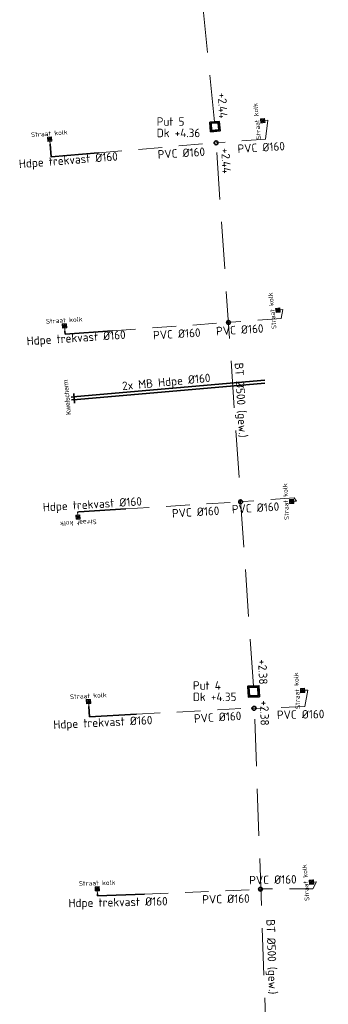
# Model space of a CAD drawing. Header units: metres. Extents: x 146089 to 148495, y 409778 to 410773.
# Tile 4 of 19: x 148322 to 148355, y 409942 to 410046. Entities that reach past the tile are written whole.
import ezdxf

# ---------------------------------------------------------------- set-up
doc = ezdxf.new("R2010")
doc.units = ezdxf.units.M
doc.linetypes.add('RI-HWA', pattern=[7.4, 5, -2.4])
doc.linetypes.add('RI-HWA_KOLKAANSLUITING', pattern=[4.3, 2.5, -1.8])
for name, color, linetype, lineweight in [('B-WE-RI-BOVENAANZICHT_KOLK-G', 150, 'Continuous', 13), ('B-WE-RI-HWA_KOLKAANSLUITING_PVC_160-G', 150, 'RI-HWA_KOLKAANSLUITING', 18), ('B-WE-RI-HWA_TRANSPORTLEIDING-G', 150, 'RI-HWA', 18), ('kl-nw-mantelbuis', 157, 'Continuous', 35), ('wh-nw-hdpe160', 31, 'riolering', 35), ('wh-nw-inlaat', 7, 'Continuous', 35), ('wh-nw-inspectieput', 82, 'Continuous', 35), ('X-XX-AL-T18', 10, 'Continuous', 18)]:
    doc.layers.add(name, color=color, linetype=linetype, lineweight=lineweight)
doc.styles.add('NLCS-ISO', font='NLCS-ISO.TTF')
doc.styles.add('rtw_iso', font='iso-rtw.shx')
doc.linetypes.add('riolering', pattern='A,28,-5,[22,RTW.shx,S=1,R=0,X=0,Y=0],-5', length=38)

# ---------------------------------------------------------------- blocks, each defined once
blk = doc.blocks.new('A$C37C53854')
at = {"layer": 'B-WE-RI-BOVENAANZICHT_KOLK-G', "lineweight": 5}
for p, q in [((0.22, 0.22), (-0.23, 0.22)), ((-0.23, 0.22), (-0.23, -0.23)), ((0.21, 0.2), (-0.21, 0.2)), ((-0.21, 0.2), (-0.21, -0.2)), ((0.2, 0.2), (-0.2, 0.2)), ((-0.2, 0.2), (-0.2, -0.2)), ((0.2, -0.2), (0.2, 0.2)), ((0.21, -0.2), (0.21, 0.2)), ((0.22, -0.23), (0.22, 0.22)), ((-0.23, -0.23), (0.22, -0.23)), ((-0.21, -0.2), (0.21, -0.2)), ((-0.2, -0.2), (0.2, -0.2)), ((0, -0.23, -0.46), (0, -0.54, -0.46))]:
    blk.add_line(p, q, dxfattribs=at)
for points in [[(-0.2, -0.19), (-0.2, -0.18), (-0.22, -0.18), (-0.22, -0.19)], [(0.2, -0.19), (0.2, -0.18), (0.22, -0.18), (0.22, -0.19)]]:
    blk.add_lwpolyline(points, close=True, dxfattribs=at)
blk.add_circle((0, 0), 0.015, dxfattribs=at)
for centre, radius, start, end in [((-0.17, 0.08), 0.02, 83.5914, 275.7467), ((-0.2, -0.18, -2.63), 0.289, 55.0277, 83.9968), ((-0.16, -0.12), 0.187, 54.468, 92.6646), ((-0.04, 0.04, -2.63), 0.015, 229.091, 56.6426), ((0, 0.17), 0.02, 23.5914, 215.7467), ((-0.16, 0.08), 0.16, 352.9134, 29.0436), ((0.01, 0.06, -2.63), 0.015, 169.091, 356.6426), ((-0.29, 0.08), 0.322, 355.7559, 17.4965), ((0.06, 0.02, -2.63), 0.015, 109.091, 296.6426), ((-0.03, 0.2), 0.187, 294.468, 332.6646), ((-0.06, 0.27, -2.63), 0.289, 295.0277, 323.9968), ((0.16, 0.11), 0.02, 323.5914, 155.7467), ((-0.16, -0.11), 0.02, 143.5914, 335.7467), ((0.06, -0.27, -2.63), 0.289, 115.0277, 143.9968), ((0.03, -0.2), 0.187, 114.468, 152.6646), ((-0.06, -0.02, -2.63), 0.015, 289.091, 116.6426), ((-0.01, -0.06, -2.63), 0.015, 349.091, 176.6426), ((0.29, -0.08), 0.322, 175.7559, 197.4965), ((0, -0.17), 0.02, 203.5914, 35.7467), ((0.16, -0.08), 0.16, 172.9134, 209.0436), ((0.04, -0.04, -2.63), 0.015, 49.091, 236.6426), ((0.2, 0.18, -2.63), 0.289, 235.0277, 263.9968), ((0.16, 0.12), 0.187, 234.468, 272.6646), ((0.17, -0.08), 0.02, 263.5914, 95.7467)]:
    blk.add_arc(centre, radius, start, end, dxfattribs=at)
at = {"linetype": 'Continuous', "lineweight": 5, "insert": (0, 0.36, -3.14), "char_height": 0.5, "width": 3.4824, "attachment_point": 8, "style": 'NLCS-ISO'}
blk.add_mtext('Straat kolk', dxfattribs=at)
blk = doc.blocks.new('A$C615123C8')
at = {"layer": 'kl-nw-mantelbuis'}
for p, q in [((-0.6, 0), (0, 0)), ((-0.3, 0.35), (-0.3, -0.65)), ((-0.6, -0.3), (0, -0.3))]:
    blk.add_line(p, q, dxfattribs=at)
at = {"insert": (-1.3, -1.85), "char_height": 0.5, "attachment_point": 1, "rotation": 90, "style": 'rtw_iso'}
blk.add_mtext_dynamic_manual_height_columns('Kwelscherm', width=1.6486, gutter_width=12.5, heights=[0], dxfattribs=at)

msp = doc.modelspace()

# ---------------------------------------------------------------- linework, layer by layer
at = {"layer": 'B-WE-RI-HWA_KOLKAANSLUITING_PVC_160-G'}
for points in [[(148348.1, 410033.41), (148348.34, 410035.43)], [(148348.1, 410033.41), (148343.09, 410033.04)], [(148330.36, 410031.95), (148342.63, 410033)], [(148342.63, 410033), (148342.86, 410033.02)], [(148343.09, 410033.04), (148342.86, 410033.02)], [(148349.78, 410014.36), (148349.96, 410015.31)], [(148331.83, 410013.06), (148343.92, 410013.93)], [(148343.92, 410013.93), (148344.18, 410013.95)], [(148344.44, 410013.98), (148344.18, 410013.95)], [(148349.78, 410014.36), (148344.44, 410013.98)], [(148333.28, 409994.15), (148345.25, 409994.9)], [(148345.25, 409994.9), (148345.47, 409994.91)], [(148345.69, 409994.93), (148345.47, 409994.91)], [(148351.15, 409995.33), (148345.69, 409994.93)], [(148351.15, 409995.33), (148351.41, 409994.97)], [(148352.27, 409973.17), (148352.58, 409974.91)], [(148334.42, 409972.35), (148346.6, 409973.01)], [(148346.6, 409973.01), (148346.89, 409972.98)], [(148347.17, 409972.95), (148346.89, 409972.98)], [(148352.27, 409973.17), (148347.17, 409972.95)], [(148353.14, 409953.83), (148353.52, 409954.56)], [(148335.28, 409953.26), (148347.31, 409953.74)], [(148347.31, 409953.74), (148347.57, 409953.77)], [(148347.83, 409953.8), (148347.57, 409953.77)], [(148353.14, 409953.83), (148347.83, 409953.8)]]:
    msp.add_lwpolyline(points, dxfattribs=at)
at = {"layer": 'B-WE-RI-HWA_TRANSPORTLEIDING-G'}
for points in [[(148342.69, 410035.24, 2.44), (148336.85, 410093.93, 2.57)], [(148346.82, 409975.34, 2.38), (148342.78, 410034.25, 2.44)], [(148349, 409915.06, 2.25), (148346.88, 409974.18, 2.38)]]:
    msp.add_polyline3d(points, dxfattribs=at)
at = {"layer": 'kl-nw-mantelbuis', "linetype": 'Continuous'}
for points in [[(148328.1, 410006.07, 3.13), (148348.02, 410007.81, 3.18)], [(148328.13, 410005.77, 3.13), (148348.04, 410007.5, 3.17)]]:
    msp.add_polyline3d(points, dxfattribs=at)
at = {"layer": 'wh-nw-hdpe160'}
msp.add_line((148328.18, 409993.81, 3.5), (148328.29, 409993.84, 3.39), dxfattribs=at)
for points in [[(148325.26, 410032.87, 3.5), (148325.38, 410031.53, 3.21)], [(148325.38, 410031.53, 3.21), (148330.36, 410031.95, 3.2)], [(148326.82, 410013.04, 3.47), (148326.85, 410012.7, 3.21)], [(148326.85, 410012.7, 3.21), (148331.83, 410013.06, 3.19)], [(148328.29, 409993.84, 3.39), (148333.28, 409994.15, 3.38)], [(148329.37, 409973.16, 3.52), (148329.43, 409972.08, 3.35)], [(148329.43, 409972.08, 3.35), (148334.42, 409972.35, 3.33)], [(148330.27, 409953.29, 3.49), (148330.28, 409953.06, 3.29)], [(148330.28, 409953.06, 3.29), (148335.28, 409953.26, 3.27)]]:
    msp.add_polyline3d(points, dxfattribs=at)
at = {"layer": 'wh-nw-inlaat'}
for centre in [(148342.86, 410033.02, 3.04), (148344.18, 410013.95, 3.01), (148345.47, 409994.91, 3), (148346.89, 409972.98, 2.94), (148347.57, 409953.77, 2.89)]:
    msp.add_circle(centre, 0.2, dxfattribs=at)
at = {"layer": 'wh-nw-inspectieput', "flags": 128}
for points in [[(148342.2, 410035.2), (148343.19, 410035.29), (148343.28, 410034.29), (148342.28, 410034.2)], [(148342.33, 410035.09), (148343.08, 410035.16), (148343.15, 410034.4), (148342.39, 410034.33)], [(148347.46, 409974.2), (148346.29, 409974.17), (148346.22, 409975.32), (148347.41, 409975.37)], [(148347.34, 409974.32), (148346.41, 409974.29), (148346.35, 409975.21), (148347.29, 409975.24)]]:
    msp.add_lwpolyline(points, close=True, dxfattribs=at)

# ---------------------------------------------------------------- block references
at = {"rotation": 4.996791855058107}
msp.add_blockref('A$C615123C8', (148328.1, 410006.07, 3.13), dxfattribs=at)
at = {"layer": 'B-WE-RI-HWA_KOLKAANSLUITING_PVC_160-G'}
for p, rotation in [((148347.8, 410035.37, 3.94), 95.74689315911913), ((148325.22, 410033.41, 3.96), 4.30229279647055), ((148349.42, 410015.25, 3.93), 96.13550116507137), ((148326.79, 410013.58, 3.93), 3.679812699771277), ((148350.87, 409994.95, 3.95), 92.95536013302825), ((148328.21, 409993.28, 3.96), 183.5733431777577), ((148352.04, 409974.88, 3.93), 93.33098009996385), ((148329.34, 409973.7, 3.98), 3.081040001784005), ((148352.98, 409954.52, 3.94), 94.40269196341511), ((148330.26, 409953.83, 3.95), 1.648297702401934)]:
    msp.add_blockref('A$C37C53854', p, dxfattribs=dict(at, rotation=rotation))

# ---------------------------------------------------------------- texts
at = {"layer": 'X-XX-AL-T18', "style": 'NLCS-ISO'}
for s, p in [('Put 5', (148336.57, 410034.83)), ('Dk +4.36', (148336.57, 410033.62)), ('Put 4', (148340.41, 409974.96)), ('Dk +4.35', (148340.41, 409973.75))]:
    msp.add_text(s, height=0.9, dxfattribs=at).set_placement(p)
for s, rotation, p in [('BT %%C500 (gew.)', 273.3469, (148344.83, 410009.65, 3.02)), ('2x MB Hdpe %%C160', 5.4164, (148332.94, 410006.75, -1.38)), ('BT %%C500 (gew.)', 272.0209, (148348.19, 409950.56, 3.02))]:
    msp.add_text(s, height=0.9, rotation=rotation, dxfattribs=at).set_placement(p)
at = {"layer": 'X-XX-AL-T18', "char_height": 0.9, "attachment_point": 1, "line_spacing_factor": 0.903614, "style": 'NLCS-ISO'}
for s, insert, rotation in [('+2.44', (148343.95, 410038.36), 272.67), ('PVC %%C160 ', (148336.64, 410032.23, 2.16), 3.4763), ('+2.44', (148344.31, 410032.5), 272.67), ('PVC %%C160 ', (148345.11, 410032.83, 2.16), 3.4763), ('Hdpe trekvast %%C160 ', (148321.91, 410031.22, -1.33), 4.5013), ('PVC %%C160 ', (148342.84, 410013.47, 2.16), 3.4763), ('Hdpe trekvast %%C160 ', (148322.74, 410012.42, -1.33), 3.7924), ('PVC %%C160 ', (148336.16, 410013.03, 2.16), 3.4763), ('Hdpe trekvast %%C160 ', (148324.46, 409994.78, -1.33), 3.4846), ('PVC %%C160 ', (148344.51, 409994.56, 2.16), 3.4763), ('PVC %%C160 ', (148338.16, 409994.12, 2.16), 3.4763), ('+2.38', (148348.22, 409978.2), 272.2604), ('+2.38', (148348.43, 409973.83), 271.0802), ('PVC %%C160 ', (148340.49, 409972.34, 2.16), 3.4763), ('PVC %%C160 ', (148349.31, 409972.73, 2.16), 1.1747), ('Hdpe trekvast %%C160 ', (148325.58, 409971.69, -1.33), 2.7375), ('PVC %%C160 ', (148346.37, 409955.18, 2.16), 1.1747), ('Hdpe trekvast %%C160 ', (148327.2, 409952.75, -1.33), 1.1356), ('PVC %%C160 ', (148341.39, 409953.14, 2.16), 1.1747)]:
    msp.add_mtext(s, dxfattribs=dict(at, insert=insert, rotation=rotation))

doc.saveas('drawing.dxf')
